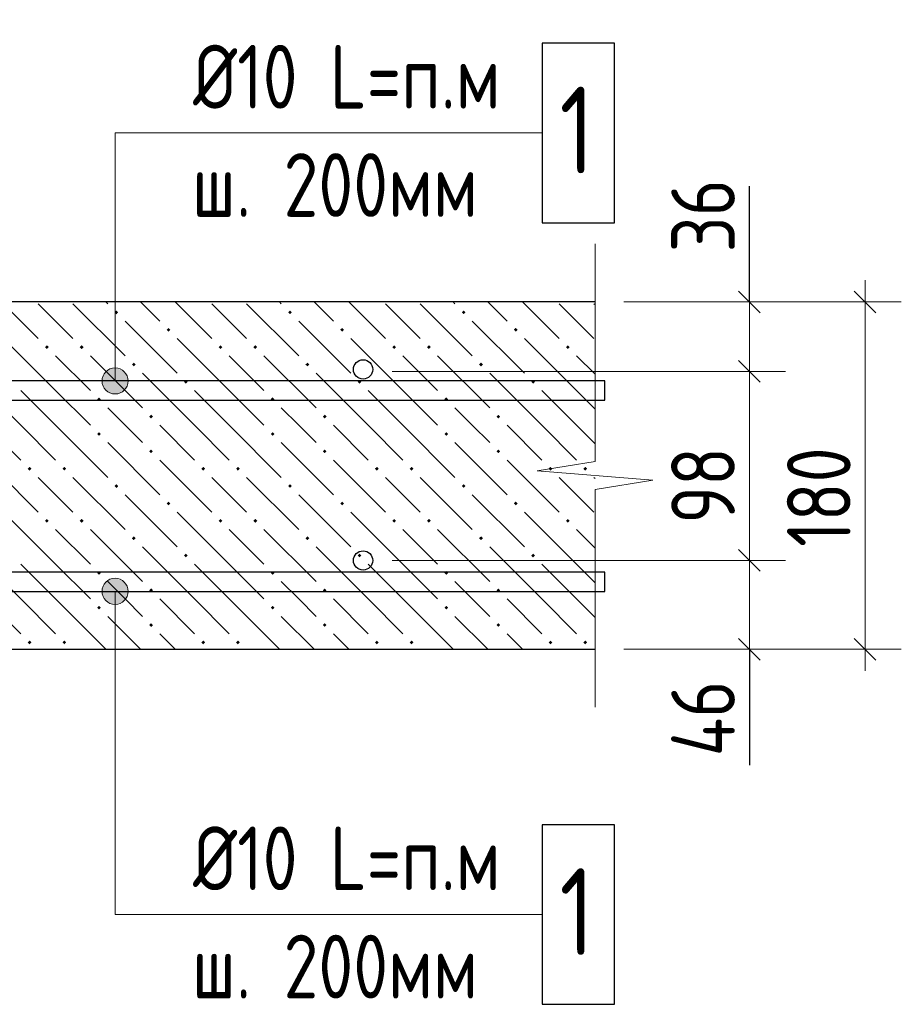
# Model space of a CAD drawing. Header units: millimetres. Extents: x 40580 to 1168286, y -220995 to 81020.
# Tile 142 of 194: x 449082 to 452128, y -100320 to -96919. Entities that reach past the tile are written whole.
import ezdxf

# ---------------------------------------------------------------- set-up
doc = ezdxf.new("R2010")
doc.units = ezdxf.units.MM
for name, color, linetype, lineweight in [('Standard', 7, 'Continuous', 25), ('ЖБ Перекрытие верхний уровень', 7, 'Continuous', 35), ('Позиционная метка линия выноска', 7, 'Continuous', 13), ('Позиционная метка номер позиции', 7, 'Continuous', 13), ('Примечания', 7, 'Continuous', 13), ('Фоновоя арматура Х1', 52, 'Continuous', 25)]:
    doc.layers.add(name, color=color, linetype=linetype, lineweight=lineweight)
doc.layers.add('Размерная выноска', color=7, linetype='Continuous')
doc.styles.add('GOST 2.304', font='isocpeur.ttf', dxfattribs={"width": 0.8})
doc.styles.add('GOST 2.304-81', font='txt')

msp = doc.modelspace()

# ---------------------------------------------------------------- hatches: boundary and pattern name
at = {"layer": 'ЖБ Перекрытие верхний уровень', "linetype": 'Continuous', "lineweight": 13, "transparency": 33554687}
for points in [[(449409.1, -97929.7), (449415.7, -97923.2), (449422.1, -97929.7), (449415.7, -97936.2)], [(450009.1, -97929.7), (450015.7, -97923.2), (450022.1, -97929.7), (450015.7, -97936.2)], [(450609.1, -97929.7), (450615.7, -97923.2), (450622.1, -97929.7), (450615.7, -97936.2)], [(449589.1, -97989.7), (449595.7, -97983.2), (449602.2, -97989.7), (449595.7, -97996.2)], [(450189.1, -97989.7), (450195.7, -97983.2), (450202.2, -97989.7), (450195.7, -97996.2)], [(450789.1, -97989.7), (450795.7, -97983.2), (450802.2, -97989.7), (450795.7, -97996.2)], [(449169.1, -98049.7), (449175.6, -98043.2), (449182.2, -98049.7), (449175.6, -98056.2)], [(449289.1, -98049.7), (449295.7, -98043.2), (449302.2, -98049.7), (449295.7, -98056.2)], [(449769.1, -98049.7), (449775.7, -98043.2), (449782.2, -98049.7), (449775.7, -98056.2)], [(449889.1, -98049.7), (449895.7, -98043.2), (449902.2, -98049.7), (449895.7, -98056.2)], [(450369.1, -98049.7), (450375.7, -98043.2), (450382.2, -98049.7), (450375.7, -98056.2)], [(450489.1, -98049.7), (450495.7, -98043.2), (450502.2, -98049.7), (450495.7, -98056.2)], [(450969.1, -98049.7), (450975.7, -98043.2), (450982.2, -98049.7), (450975.7, -98056.2)], [(449469.1, -98109.7), (449475.6, -98103.2), (449482.2, -98109.7), (449475.6, -98116.2)], [(450069.1, -98109.7), (450075.7, -98103.2), (450082.2, -98109.7), (450075.7, -98116.2)], [(450669.1, -98109.7), (450675.7, -98103.2), (450682.2, -98109.7), (450675.7, -98116.2)], [(449649.1, -98169.7), (449655.6, -98163.2), (449662.1, -98169.7), (449655.6, -98176.2)], [(450249.1, -98169.7), (450255.6, -98163.2), (450262.1, -98169.7), (450255.6, -98176.2)], [(450849.1, -98169.7), (450855.6, -98163.2), (450862.1, -98169.7), (450855.6, -98176.2)], [(449349.1, -98229.7), (449355.6, -98223.2), (449362.1, -98229.7), (449355.6, -98236.2)], [(449949.1, -98229.7), (449955.6, -98223.2), (449962.1, -98229.7), (449955.6, -98236.2)], [(450549.1, -98229.7), (450555.6, -98223.2), (450562.1, -98229.7), (450555.6, -98236.2)], [(449529.2, -98289.7), (449535.6, -98283.2), (449542.1, -98289.7), (449535.6, -98296.2)], [(450129.2, -98289.7), (450135.6, -98283.2), (450142.1, -98289.7), (450135.6, -98296.2)], [(450729.2, -98289.7), (450735.6, -98283.2), (450742.1, -98289.7), (450735.6, -98296.2)], [(449349.1, -98349.7), (449355.6, -98343.2), (449362.1, -98349.7), (449355.6, -98356.2)], [(449949.1, -98349.7), (449955.6, -98343.2), (449962.1, -98349.7), (449955.6, -98356.2)], [(450549.1, -98349.7), (450555.6, -98343.2), (450562.1, -98349.7), (450555.6, -98356.2)], [(449529.2, -98409.7), (449535.6, -98403.2), (449542.1, -98409.7), (449535.6, -98416.2)], [(450129.2, -98409.7), (450135.6, -98403.2), (450142.1, -98409.7), (450135.6, -98416.2)], [(450729.2, -98409.7), (450735.6, -98403.2), (450742.1, -98409.7), (450735.6, -98416.2)], [(449109.1, -98469.7), (449115.7, -98463.2), (449122.1, -98469.7), (449115.7, -98476.2)], [(449229.2, -98469.7), (449235.6, -98463.2), (449242.1, -98469.7), (449235.6, -98476.2)], [(449709.1, -98469.7), (449715.7, -98463.2), (449722.1, -98469.7), (449715.7, -98476.2)], [(449829.2, -98469.7), (449835.6, -98463.2), (449842.1, -98469.7), (449835.6, -98476.2)], [(450309.1, -98469.7), (450315.7, -98463.2), (450322.1, -98469.7), (450315.7, -98476.2)], [(450429.2, -98469.7), (450435.6, -98463.2), (450442.1, -98469.7), (450435.6, -98476.2)], [(450909.2, -98469.7), (450915.7, -98463.2), (450922.1, -98469.7), (450915.7, -98476.2)], [(451029.2, -98469.7), (451035.6, -98463.2), (451042.1, -98469.7), (451035.6, -98476.2)], [(449409.1, -98529.7), (449415.7, -98523.2), (449422.1, -98529.7), (449415.7, -98536.2)], [(450009.1, -98529.7), (450015.7, -98523.2), (450022.1, -98529.7), (450015.7, -98536.2)], [(450609.1, -98529.7), (450615.7, -98523.2), (450622.1, -98529.7), (450615.7, -98536.2)], [(449589.1, -98589.7), (449595.7, -98583.2), (449602.2, -98589.7), (449595.7, -98596.2)], [(450189.1, -98589.7), (450195.7, -98583.2), (450202.2, -98589.7), (450195.7, -98596.2)], [(450789.1, -98589.7), (450795.7, -98583.2), (450802.2, -98589.7), (450795.7, -98596.2)], [(449169.1, -98649.7), (449175.6, -98643.2), (449182.2, -98649.7), (449175.6, -98656.2)], [(449289.1, -98649.7), (449295.7, -98643.2), (449302.2, -98649.7), (449295.7, -98656.2)], [(449769.1, -98649.7), (449775.7, -98643.2), (449782.2, -98649.7), (449775.7, -98656.2)], [(449889.1, -98649.7), (449895.7, -98643.2), (449902.2, -98649.7), (449895.7, -98656.2)], [(450369.1, -98649.7), (450375.7, -98643.2), (450382.2, -98649.7), (450375.7, -98656.2)], [(450489.1, -98649.7), (450495.7, -98643.2), (450502.2, -98649.7), (450495.7, -98656.2)], [(450969.1, -98649.7), (450975.7, -98643.2), (450982.2, -98649.7), (450975.7, -98656.2)], [(449469.1, -98709.7), (449475.6, -98703.2), (449482.2, -98709.7), (449475.6, -98716.2)], [(450069.1, -98709.7), (450075.7, -98703.2), (450082.2, -98709.7), (450075.7, -98716.2)], [(450669.1, -98709.7), (450675.7, -98703.2), (450682.2, -98709.7), (450675.7, -98716.2)], [(449649.1, -98769.7), (449655.6, -98763.2), (449662.1, -98769.7), (449655.6, -98776.2)], [(450249.1, -98769.7), (450255.6, -98763.2), (450262.1, -98769.7), (450255.6, -98776.2)], [(450849.1, -98769.7), (450855.6, -98763.2), (450862.1, -98769.7), (450855.6, -98776.2)], [(449349.1, -98829.7), (449355.6, -98823.2), (449362.1, -98829.7), (449355.6, -98836.2)], [(449949.1, -98829.7), (449955.6, -98823.2), (449962.1, -98829.7), (449955.6, -98836.2)], [(450549.1, -98829.7), (450555.6, -98823.2), (450562.1, -98829.7), (450555.6, -98836.2)], [(449529.2, -98889.7), (449535.6, -98883.2), (449542.1, -98889.7), (449535.6, -98896.2)], [(450129.2, -98889.7), (450135.6, -98883.2), (450142.1, -98889.7), (450135.6, -98896.2)], [(450729.2, -98889.7), (450735.6, -98883.2), (450742.1, -98889.7), (450735.6, -98896.2)], [(449349.1, -98949.7), (449355.6, -98943.2), (449362.1, -98949.7), (449355.6, -98956.2)], [(449949.1, -98949.7), (449955.6, -98943.2), (449962.1, -98949.7), (449955.6, -98956.2)], [(450549.1, -98949.7), (450555.6, -98943.2), (450562.1, -98949.7), (450555.6, -98956.2)], [(449529.2, -99009.7), (449535.6, -99003.2), (449542.1, -99009.7), (449535.6, -99016.2)], [(450129.2, -99009.7), (450135.6, -99003.2), (450142.1, -99009.7), (450135.6, -99016.2)], [(450729.2, -99009.7), (450735.6, -99003.2), (450742.1, -99009.7), (450735.6, -99016.2)], [(449109.1, -99069.7), (449115.7, -99063.2), (449122.1, -99069.7), (449115.7, -99076.2)], [(449229.2, -99069.7), (449235.6, -99063.2), (449242.1, -99069.7), (449235.6, -99076.2)], [(449709.1, -99069.7), (449715.7, -99063.2), (449722.1, -99069.7), (449715.7, -99076.2)], [(449829.2, -99069.7), (449835.6, -99063.2), (449842.1, -99069.7), (449835.6, -99076.2)], [(450309.1, -99069.7), (450315.7, -99063.2), (450322.1, -99069.7), (450315.7, -99076.2)], [(450429.2, -99069.7), (450435.6, -99063.2), (450442.1, -99069.7), (450435.6, -99076.2)], [(450909.2, -99069.7), (450915.7, -99063.2), (450922.1, -99069.7), (450915.7, -99076.2)], [(451029.2, -99069.7), (451035.6, -99063.2), (451042.1, -99069.7), (451035.6, -99076.2)]]:
    msp.add_hatch(color=7, dxfattribs=at).paths.add_polyline_path(points, flags=16)
at = {"layer": 'Позиционная метка линия выноска', "linetype": 'Continuous', "lineweight": 13, "transparency": 33554687}
for points in [[(449433.6, -98127.9), (449388.6, -98127.9), (449372.4, -98144.1)], [(449433.6, -98127.9), (449372.4, -98144.1), (449449.8, -98144.1)], [(449388.6, -98127.9), (449433.6, -98127.9), (449411.1, -98121.6)], [(449449.8, -98144.1), (449372.4, -98144.1), (449366.1, -98166.6)], [(449449.8, -98144.1), (449366.1, -98166.6), (449456.1, -98166.6)], [(449456.1, -98166.6), (449366.1, -98166.6), (449372.4, -98189.1)], [(449456.1, -98166.6), (449372.4, -98189.1), (449449.8, -98189.1)], [(449449.8, -98189.1), (449372.4, -98189.1), (449388.6, -98205.3)], [(449449.8, -98189.1), (449388.6, -98205.3), (449433.6, -98205.3)], [(449433.6, -98205.3), (449388.6, -98205.3), (449411.1, -98211.6)], [(449366.1, -98893.3), (449456.1, -98893.3), (449449.8, -98870.7)], [(449366.1, -98893.3), (449449.8, -98870.7), (449372.4, -98870.7)], [(449372.4, -98870.7), (449449.8, -98870.7), (449433.6, -98854.5)], [(449372.4, -98870.7), (449433.6, -98854.5), (449388.6, -98854.5)], [(449388.6, -98854.5), (449433.6, -98854.5), (449411.1, -98848.2)], [(449372.4, -98915.8), (449456.1, -98893.3), (449366.1, -98893.3)], [(449372.4, -98915.8), (449449.8, -98915.8), (449456.1, -98893.3)], [(449388.6, -98932), (449449.8, -98915.8), (449372.4, -98915.8)], [(449388.6, -98932), (449433.6, -98932), (449449.8, -98915.8)], [(449433.6, -98932), (449388.6, -98932), (449411.1, -98938.3)]]:
    msp.add_hatch(color=7, dxfattribs=at).paths.add_polyline_path(points)

# ---------------------------------------------------------------- linework, layer by layer
at = {"layer": 'Standard', "color": 7, "linetype": 'Continuous', "lineweight": 13, "transparency": 33554687}
for p, q in [((451602.9, -97893.3), (451602.9, -97818.3)), ((452002.9, -97893.3), (452002.9, -97818.3)), ((451565.4, -97855.8), (451640.4, -97930.8)), ((452040.4, -97930.8), (451965.4, -97855.8)), ((451602.9, -97893.3), (451602.9, -98133.3)), ((451565.4, -98095.8), (451640.4, -98170.7)), ((451602.9, -98133.3), (451602.9, -98786.6)), ((451565.4, -98749.1), (451640.4, -98824.1)), ((451602.9, -98786.6), (451602.9, -99093.3)), ((451565.4, -99055.8), (451640.4, -99130.8)), ((452040.4, -99130.8), (451965.4, -99055.8)), ((451602.9, -99093.3), (451602.9, -99168.3)), ((452002.9, -99093.3), (452002.9, -99168.3))]:
    msp.add_line(p, q, dxfattribs=at)
at = {"layer": 'Standard', "color": 251, "linetype": 'Continuous', "lineweight": 13, "true_color": 0x656565, "transparency": 33554687}
for p, q in [((452002.9, -97893.3), (451169.6, -97893.3)), ((451602.9, -97893.3), (451477.9, -97893.3)), ((451602.9, -97893.3), (451727.9, -97893.3)), ((452002.9, -97893.3), (451877.9, -97893.3)), ((452002.9, -97893.3), (452127.9, -97893.3)), ((451602.9, -98133.3), (451477.9, -98133.3)), ((451602.9, -98133.3), (451727.9, -98133.3)), ((451602.9, -98786.6), (451477.9, -98786.6)), ((451602.9, -98786.6), (451727.9, -98786.6)), ((452002.9, -99093.3), (451169.6, -99093.3)), ((451602.9, -99093.3), (451477.9, -99093.3)), ((451602.9, -99093.3), (451727.9, -99093.3)), ((452002.9, -99093.3), (451877.9, -99093.3)), ((452002.9, -99093.3), (452127.9, -99093.3))]:
    msp.add_line(p, q, dxfattribs=at)
for points in [[(451602.9, -97893.3), (451585.9, -97893.3), (451585.9, -97893.3), (451585.9, -97893.3), (451585.9, -97893.3), (451169.6, -97893.3)], [(451602.9, -98133.3), (451585.9, -98133.3), (451585.9, -98133.3), (451585.9, -98133.3), (451585.9, -98133.3), (450368.1, -98133.3)], [(451602.9, -98786.6), (451585.9, -98786.6), (451585.9, -98786.6), (450368.1, -98786.6)], [(451602.9, -99093.3), (451585.9, -99093.3), (451585.9, -99093.3), (451169.6, -99093.3)]]:
    msp.add_lwpolyline(points, dxfattribs=at)
at = {"layer": 'Standard', "color": 7, "linetype": 'Continuous', "lineweight": 13, "transparency": 33554687}
msp.add_lwpolyline([(452002.9, -99093.3), (452002.9, -98671.6), (452002.9, -98671.6), (452002.9, -97893.3)], dxfattribs=at)
at = {"layer": 'ЖБ Перекрытие верхний уровень', "color": 7, "linetype": 'Continuous', "lineweight": -3, "transparency": 33554687}
for p, q in [((451069.6, -97893.3), (444402.9, -97893.3)), ((444402.9, -99093.3), (451069.6, -99093.3))]:
    msp.add_line(p, q, dxfattribs=at)
at = {"layer": 'ЖБ Перекрытие верхний уровень', "color": 9, "linetype": 'Continuous', "lineweight": 13, "true_color": 0xc7c7c7, "transparency": 33554687}
for p, q in [((449019.2, -97893.3), (449145.6, -98019.7)), ((449205.6, -97959.7), (449145.6, -97899.7)), ((449265.6, -97899.7), (449445.6, -98079.7)), ((449379.2, -97893.3), (449385.6, -97899.7)), ((449499.2, -97893.3), (449565.6, -97959.7)), ((449619.2, -97893.3), (449745.6, -98019.7)), ((449805.6, -97959.7), (449745.6, -97899.7)), ((449865.6, -97899.7), (450045.6, -98079.7)), ((449979.2, -97893.3), (449985.6, -97899.7)), ((450099.2, -97893.3), (450165.6, -97959.7)), ((450219.2, -97893.3), (450345.6, -98019.7)), ((450405.6, -97959.7), (450345.6, -97899.7)), ((450465.6, -97899.7), (450645.6, -98079.7)), ((450579.2, -97893.3), (450585.6, -97899.7)), ((450699.2, -97893.3), (450765.6, -97959.7)), ((450819.2, -97893.3), (450945.6, -98019.7)), ((451005.6, -97959.7), (450945.6, -97899.7)), ((451065.6, -97899.7), (451069.6, -97903.6)), ((449265.6, -98019.7), (449205.6, -97959.7)), ((449445.6, -97959.7), (449625.7, -98139.7)), ((449865.6, -98019.7), (449805.6, -97959.7)), ((450045.6, -97959.7), (450225.7, -98139.7)), ((450465.6, -98019.7), (450405.6, -97959.7)), ((450645.6, -97959.7), (450825.7, -98139.7)), ((451065.6, -98019.7), (451005.6, -97959.7)), ((449205.6, -98199.7), (449025.7, -98019.7)), ((449805.6, -98199.7), (449625.7, -98019.7)), ((450405.6, -98199.7), (450225.7, -98019.7)), ((451005.6, -98199.7), (450825.7, -98019.7)), ((449205.6, -98079.7), (449325.7, -98199.7)), ((449325.7, -98079.7), (449505.6, -98259.7)), ((449805.6, -98079.7), (449925.7, -98199.7)), ((449925.7, -98079.7), (450105.6, -98259.7)), ((450405.6, -98079.7), (450525.7, -98199.7)), ((450525.7, -98079.7), (450705.6, -98259.7)), ((451005.6, -98079.7), (451069.6, -98143.6)), ((449085.6, -98319.7), (448905.6, -98139.7)), ((449685.6, -98319.7), (449505.6, -98139.7)), ((450285.6, -98319.7), (450105.6, -98139.7)), ((450885.6, -98319.7), (450705.6, -98139.7)), ((449085.6, -98199.7), (449205.6, -98319.7)), ((449205.6, -98199.7), (449325.7, -98319.7)), ((449685.6, -98199.7), (449805.6, -98319.7)), ((449805.6, -98199.7), (449925.7, -98319.7)), ((450285.6, -98199.7), (450405.6, -98319.7)), ((450405.6, -98199.7), (450525.7, -98319.7)), ((450885.6, -98199.7), (451005.6, -98319.7)), ((451005.6, -98199.7), (451069.6, -98263.6)), ((449445.6, -98319.7), (449385.6, -98259.7)), ((450045.6, -98319.7), (449985.6, -98259.7)), ((450645.6, -98319.7), (450585.6, -98259.7)), ((448965.6, -98319.7), (449085.6, -98439.7)), ((449085.6, -98319.7), (449205.6, -98439.7)), ((449205.6, -98319.7), (449385.6, -98499.7)), ((449505.6, -98379.7), (449445.6, -98319.7)), ((449565.6, -98319.7), (449685.6, -98439.7)), ((449685.6, -98319.7), (449805.6, -98439.7)), ((449805.6, -98319.7), (449985.6, -98499.7)), ((450105.6, -98379.7), (450045.6, -98319.7)), ((450165.6, -98319.7), (450285.6, -98439.7)), ((450285.6, -98319.7), (450405.6, -98439.7)), ((450405.6, -98319.7), (450585.6, -98499.7)), ((450705.6, -98379.7), (450645.6, -98319.7)), ((450765.6, -98319.7), (450885.6, -98439.7)), ((450885.6, -98319.7), (451005.6, -98439.7)), ((451005.6, -98319.7), (451069.6, -98383.6)), ((449385.6, -98379.7), (449565.6, -98559.7)), ((449985.6, -98379.7), (450165.6, -98559.7)), ((450585.6, -98379.7), (450765.6, -98559.7)), ((448965.6, -98439.7), (449145.6, -98619.7)), ((449565.6, -98439.7), (449745.6, -98619.7)), ((450165.6, -98439.7), (450345.6, -98619.7)), ((450765.6, -98439.7), (450945.6, -98619.7)), ((449205.6, -98559.7), (449145.6, -98499.7)), ((449265.6, -98499.7), (449445.6, -98679.7)), ((449805.6, -98559.7), (449745.6, -98499.7)), ((449865.6, -98499.7), (450045.6, -98679.7)), ((450405.6, -98559.7), (450345.6, -98499.7)), ((450465.6, -98499.7), (450645.6, -98679.7)), ((451005.6, -98559.7), (450945.6, -98499.7)), ((451065.6, -98499.7), (451069.6, -98503.6)), ((449265.6, -98619.7), (449205.6, -98559.7)), ((449445.6, -98559.7), (449625.7, -98739.7)), ((449865.6, -98619.7), (449805.6, -98559.7)), ((450045.6, -98559.7), (450225.7, -98739.7)), ((450465.6, -98619.7), (450405.6, -98559.7)), ((450645.6, -98559.7), (450825.7, -98739.7)), ((451065.6, -98619.7), (451005.6, -98559.7)), ((449205.6, -98799.7), (449025.7, -98619.7)), ((449805.6, -98799.7), (449625.7, -98619.7)), ((450405.6, -98799.7), (450225.7, -98619.7)), ((451005.6, -98799.7), (450825.7, -98619.7)), ((449205.6, -98679.7), (449325.7, -98799.7)), ((449325.7, -98679.7), (449505.6, -98859.7)), ((449805.6, -98679.7), (449925.7, -98799.7)), ((449925.7, -98679.7), (450105.6, -98859.7)), ((450405.6, -98679.7), (450525.7, -98799.7)), ((450525.7, -98679.7), (450705.6, -98859.7)), ((451005.6, -98679.7), (451069.6, -98743.6)), ((449085.6, -98919.7), (448905.6, -98739.7)), ((449685.6, -98919.7), (449505.6, -98739.7)), ((450285.6, -98919.7), (450105.6, -98739.7)), ((450885.6, -98919.7), (450705.6, -98739.7)), ((449085.6, -98799.7), (449205.6, -98919.7)), ((449205.6, -98799.7), (449325.7, -98919.7)), ((449685.6, -98799.7), (449805.6, -98919.7)), ((449805.6, -98799.7), (449925.7, -98919.7)), ((450285.6, -98799.7), (450405.6, -98919.7)), ((450405.6, -98799.7), (450525.7, -98919.7)), ((450885.6, -98799.7), (451005.6, -98919.7)), ((451005.6, -98799.7), (451069.6, -98863.6)), ((449445.6, -98919.7), (449385.6, -98859.7)), ((450045.6, -98919.7), (449985.6, -98859.7)), ((450645.6, -98919.7), (450585.6, -98859.7)), ((448965.6, -98919.7), (449085.6, -99039.7)), ((449085.6, -98919.7), (449205.6, -99039.7)), ((449205.6, -98919.7), (449379.2, -99093.3)), ((449505.6, -98979.7), (449445.6, -98919.7)), ((449565.6, -98919.7), (449685.6, -99039.7)), ((449685.6, -98919.7), (449805.6, -99039.7)), ((449805.6, -98919.7), (449979.2, -99093.3)), ((450105.6, -98979.7), (450045.6, -98919.7)), ((450165.6, -98919.7), (450285.6, -99039.7)), ((450285.6, -98919.7), (450405.6, -99039.7)), ((450405.6, -98919.7), (450579.2, -99093.3)), ((450705.6, -98979.7), (450645.6, -98919.7)), ((450765.6, -98919.7), (450885.6, -99039.7)), ((450885.6, -98919.7), (451005.6, -99039.7)), ((451005.6, -98919.7), (451069.6, -98983.6)), ((449385.6, -98979.7), (449499.2, -99093.3)), ((449985.6, -98979.7), (450099.2, -99093.3)), ((450585.6, -98979.7), (450699.2, -99093.3)), ((449565.6, -99039.7), (449619.2, -99093.3)), ((450165.6, -99039.7), (450219.2, -99093.3)), ((450765.6, -99039.7), (450819.2, -99093.3))]:
    msp.add_line(p, q, dxfattribs=at)
at = {"layer": 'Позиционная метка линия выноска', "color": 7, "linetype": 'Continuous', "lineweight": 13, "transparency": 33554687}
for p, q in [((449411.1, -98121.6), (449411.1, -98121.6)), ((449366.1, -98166.6), (449366.1, -98166.6)), ((449456.1, -98166.6), (449456.1, -98166.6)), ((449411.1, -98211.6), (449411.1, -98211.6)), ((449411.1, -98848.2), (449411.1, -98848.2)), ((449366.1, -98893.3), (449366.1, -98893.3)), ((449456.1, -98893.3), (449456.1, -98893.3)), ((449411.1, -98938.3), (449411.1, -98938.3))]:
    msp.add_line(p, q, dxfattribs=at)
for points in [[(450887, -97309.9), (449411.1, -97309.9), (449411.1, -98166.6)], [(450887, -100009.9), (449411.1, -100009.9), (449411.1, -98893.3)]]:
    msp.add_lwpolyline(points, dxfattribs=at)
for centre in [(449411.1, -98166.6), (449411.1, -98893.3)]:
    msp.add_circle(centre, 45, dxfattribs=at)
at = {"layer": 'Позиционная метка номер позиции', "color": 7, "linetype": 'Continuous', "lineweight": 25, "transparency": 33554687}
for points in [[(450887, -97619.9), (451137, -97619.9), (451137, -96999.9), (450887, -96999.9), (450887, -97619.9)], [(450887, -100319.9), (451137, -100319.9), (451137, -99699.9), (450887, -99699.9), (450887, -100319.9)]]:
    msp.add_lwpolyline(points, dxfattribs=at)
at = {"layer": 'Примечания', "color": 7, "linetype": 'Continuous', "lineweight": 13, "transparency": 33554687}
for p, q in [((451069.6, -97693.3), (451069.6, -98445.3)), ((451069.6, -98445.3), (450869.6, -98477.3)), ((450869.6, -98477.3), (451269.6, -98509.3)), ((451269.6, -98509.3), (451069.6, -98541.3)), ((451069.6, -98541.3), (451069.6, -99293.3)), ((451069.6, -99293.3), (451069.6, -99293.3))]:
    msp.add_line(p, q, dxfattribs=at)
at = {"layer": 'Размерная выноска', "color": 7, "linetype": 'Continuous', "lineweight": -3, "transparency": 33554687}
for p, q in [((451602.9, -97893.3), (451602.9, -97493.3)), ((451602.9, -99093.3), (451602.9, -99493.3))]:
    msp.add_line(p, q, dxfattribs=at)
at = {"layer": 'Фоновоя арматура Х1', "color": 251, "linetype": 'Continuous', "lineweight": -3, "true_color": 0x656565, "transparency": 33554687}
for points in [[(444569.6, -98233.3), (451102.9, -98233.3), (451102.9, -98166.6), (444569.6, -98166.6), (444569.6, -98233.3)], [(444569.6, -98233.3), (451102.9, -98233.3), (451102.9, -98166.6), (444569.6, -98166.6), (444569.6, -98233.3)], [(444569.6, -98893.3), (451102.9, -98893.3), (451102.9, -98826.6), (444569.6, -98826.6), (444569.6, -98893.3)], [(444569.6, -98893.3), (451102.9, -98893.3), (451102.9, -98826.6), (444569.6, -98826.6), (444569.6, -98893.3)], [(444569.6, -98893.3), (451102.9, -98893.3), (451102.9, -98826.6), (444569.6, -98826.6), (444569.6, -98893.3)]]:
    msp.add_lwpolyline(points, dxfattribs=at)
for centre in [(450268.1, -98126.6), (450268.1, -98786.6)]:
    msp.add_circle(centre, 33.3, dxfattribs=at)

# ---------------------------------------------------------------- texts
at = {"layer": 'Standard', "color": 7, "linetype": 'Continuous', "lineweight": 25, "transparency": 33554687, "char_height": 220, "attachment_point": 7, "rotation": 90, "style": 'GOST 2.304-81'}
for s, insert, width in [('36', (451552.9, -97722.4), 375.735), ('180', (451952.9, -98739.8), 485.079), ('98', (451552.9, -98659.5), 391.311), ('46', (451552.9, -99463.2), 391.305)]:
    msp.add_mtext(s, dxfattribs=dict(at, insert=insert, width=width))
at = {"layer": 'Позиционная метка номер позиции', "color": 7, "linetype": 'Continuous', "lineweight": 25, "transparency": 33554687, "attachment_point": 7, "style": 'GOST 2.304'}
for s, insert, char_height, width in [('Ø10\\~L=п.м', (449680.6, -97225.6), 220, 1112.948), ('1', (450947, -97449.9), 300, 277.875), ('ш.\\~200мм', (449676.9, -97599.6), 220, 1125.906), ('Ø10\\~L=п.м', (449680.6, -99925.6), 220, 1112.948), ('1', (450947, -100149.9), 300, 277.875), ('ш.\\~200мм', (449676.9, -100299.6), 220, 1125.906)]:
    msp.add_mtext(s, dxfattribs=dict(at, insert=insert, char_height=char_height, width=width))

doc.saveas('drawing.dxf')
